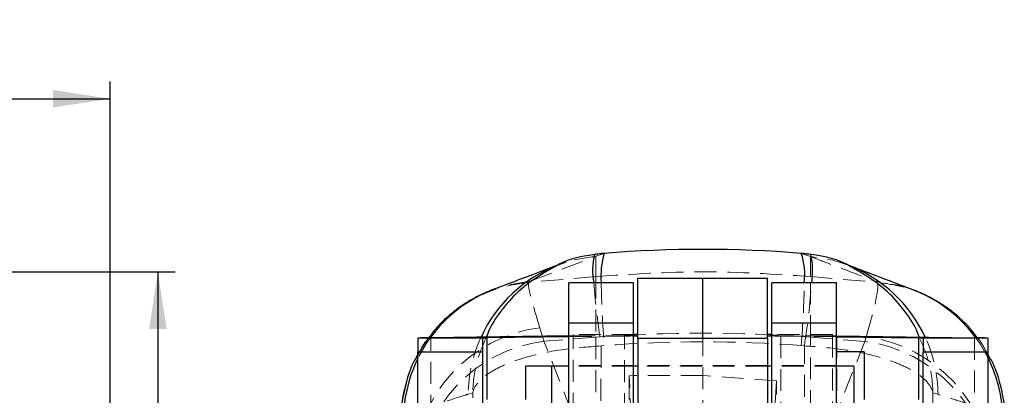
# Model space of a CAD drawing. Header units: millimetres. Extents: x 38 to 401, y 29 to 283.
# Tile 13 of 13: x 341 to 398, y 262 to 283. Entities that reach past the tile are written whole.
import ezdxf

# ---------------------------------------------------------------- set-up
doc = ezdxf.new("R2010")
doc.units = ezdxf.units.MM
doc.linetypes.add('HIDDEN', pattern=[1.905, 1.27, -0.635])
doc.layers.add('FORMATO', color=179, linetype='Continuous')
doc.styles.add('SLDTEXTSTYLE0', font='TXT', dxfattribs={"width": 0.75})
doc.dimstyles.new('SLDDIMSTYLE0', dxfattribs={"dimtxt": 3.5, "dimasz": 3.302, "dimexe": 0, "dimexo": 0.0625, "dimgap": 0.875, "dimtad": 1, "dimdec": 0, "dimrnd": 1e-09, "dimzin": 12, "dimdsep": 46, "dimtxsty": 'SLDTEXTSTYLE0', "dimsah": 1, "dimcen": 0.09, "dimadec": 0, "dimazin": 3, "dimtfac": 1, "dimtofl": 0, "dimtmove": 0, "dimatfit": 3, "dimfxl": 0, "dimfrac": 2, "dimtolj": 1, "dimtzin": 12, "dimarcsym": 0})
doc.dimstyles.new('SLDDIMSTYLE2', dxfattribs={"dimtxt": 3.5, "dimasz": 3.302, "dimexe": 0, "dimexo": 0.0625, "dimgap": 0.875, "dimtad": 1, "dimdec": 0, "dimrnd": 1e-09, "dimzin": 12, "dimdsep": 46, "dimtxsty": 'SLDTEXTSTYLE0', "dimsah": 1, "dimcen": 0.09, "dimadec": 0, "dimazin": 3, "dimtfac": 1, "dimtdec": 0, "dimtofl": 0, "dimtmove": 0, "dimatfit": 3, "dimfxl": 0, "dimfrac": 2, "dimtolj": 1, "dimtzin": 12, "dimarcsym": 0})

# ---------------------------------------------------------------- blocks, each defined once
blk = doc.blocks.new('_D')
at = {"layer": 'FORMATO'}
for p, q in [((82.952, 262.533), (82.952, 279.677)), ((346.325, 247.644), (346.325, 279.677)), ((82.952, 278.677), (346.325, 278.677))]:
    blk.add_line(p, q, dxfattribs=at)
for points in [[(82.952, 278.677), (86.254, 278.169), (86.254, 279.185)], [(346.325, 278.677), (343.023, 279.185), (343.023, 278.169)]]:
    blk.add_solid(points, dxfattribs=at)
at = {"layer": 'FORMATO', "insert": (187.567, 283.189), "char_height": 3.5, "attachment_point": 1, "style": 'SLDTEXTSTYLE0'}
blk.add_mtext('263', dxfattribs=at)
blk = doc.blocks.new('_D_5')
at = {"layer": 'FORMATO'}
for p, q in [((311.21, 268.659), (350.093, 268.659)), ((349.093, 268.659), (349.093, 196.046)), ((209.81, 196.046), (350.093, 196.046))]:
    blk.add_line(p, q, dxfattribs=at)
for points in [[(349.093, 268.659), (348.585, 265.357), (349.601, 265.357)], [(349.093, 196.046), (349.601, 199.348), (348.585, 199.348)]]:
    blk.add_solid(points, dxfattribs=at)
at = {"layer": 'FORMATO', "insert": (344.582, 219.58), "char_height": 3.5, "attachment_point": 1, "rotation": 90, "style": 'SLDTEXTSTYLE0'}
blk.add_mtext('73', dxfattribs=at)

msp = doc.modelspace()

# ---------------------------------------------------------------- linework, layer by layer
at = {"color": 7, "linetype": 'HIDDEN', "lineweight": 18}
for p, q in [((370.6939, 268.137), (374.4398, 269.5573)), ((374.9272, 269.7262), (374.3651, 269.6616)), ((374.4398, 269.5573), (374.9272, 269.7262)), ((374.4398, 269.5573), (374.4398, 268.3879)), ((386.333, 269.7294), (386.8924, 269.6655)), ((386.333, 269.7294), (386.86, 269.5465)), ((386.86, 268.3879), (386.86, 269.5465)), ((370.5411, 268.0469), (370.6939, 268.137)), ((370.5431, 268.0471), (370.5411, 268.0469)), ((374.4398, 268.3879), (370.5431, 268.0471)), ((374.4398, 268.3879), (374.4398, 264.8743)), ((386.86, 264.8743), (386.86, 268.3879)), ((386.86, 268.3879), (390.7457, 268.0481)), ((390.6104, 268.1197), (390.7498, 268.0477)), ((390.7498, 268.0477), (390.7457, 268.0481)), ((372.8801, 265.69), (376.6301, 265.69)), ((384.6301, 265.69), (388.3801, 265.69)), ((371.4382, 264.6425), (371.2018, 265.4257)), ((376.6301, 265.0394), (373.1301, 265.0394)), ((373.1301, 265.0392), (373.1301, 264.9642)), ((376.6301, 265.0392), (373.1301, 265.0392)), ((388.1301, 265.0394), (384.6301, 265.0394)), ((388.1301, 265.0392), (384.6301, 265.0392)), ((388.1301, 265.0392), (388.1301, 264.9642)), ((364.7158, 264.7752), (364.03, 263.6728)), ((364.9005, 248.8475), (364.9005, 264.847)), ((374.4398, 264.8743), (371.4382, 264.6425)), ((374.4398, 256.9925), (371.4382, 264.6425)), ((372.8622, 248.9567), (372.8622, 264.9562)), ((376.1098, 264.9414), (372.8801, 264.9562)), ((376.1098, 264.9414), (372.8801, 264.8971)), ((373.1301, 248.9647), (373.1301, 264.9642)), ((373.1301, 264.9642), (376.6301, 264.9642)), ((374.4398, 264.8743), (374.4398, 256.9925)), ((376.1098, 248.9419), (376.1098, 264.9414)), ((380.6301, 252.3475), (380.6301, 264.7956)), ((384.6301, 264.9642), (388.1301, 264.9642)), ((388.3801, 264.9562), (385.1505, 264.9414)), ((385.1505, 264.9414), (385.1505, 248.9419)), ((385.1505, 264.9414), (388.3801, 264.8971)), ((386.86, 264.8743), (390.0089, 264.6311)), ((386.86, 256.7257), (386.86, 264.8743)), ((390.0089, 264.6311), (386.86, 256.7257)), ((388.1301, 264.9642), (388.1301, 248.9647)), ((388.3981, 264.9562), (388.3981, 248.9567)), ((390.0885, 264.902), (390.0089, 264.6311)), ((396.3598, 264.847), (396.3598, 248.8475)), ((374.9272, 264.3925), (374.7499, 264.3733)), ((386.5095, 264.3765), (386.333, 264.3955)), ((376.6301, 263.2331), (372.8801, 263.2331)), ((376.6301, 263.2081), (372.8801, 263.2081)), ((380.6301, 263.2331), (376.8801, 263.2331)), ((384.3801, 263.2081), (376.8801, 263.2081)), ((384.3801, 263.2331), (380.6301, 263.2331)), ((388.3801, 263.2331), (384.6301, 263.2331)), ((388.3801, 263.2081), (384.6301, 263.2081)), ((376.3686, 246.0232), (376.3686, 262.6513)), ((376.7024, 256.2588), (376.3686, 262.6513)), ((384.8917, 262.3544), (384.555, 255.9319)), ((384.8917, 246.3205), (384.8917, 262.3544)), ((367.3142, 261.6604), (367.0516, 261.5797)), ((394.2484, 261.5723), (393.9501, 261.6638))]:
    msp.add_line(p, q, dxfattribs=at)
at = {"color": 7, "linetype": 'Continuous', "lineweight": 25}
for p, q in [((386.8987, 269.6599), (386.7598, 269.6795)), ((386.8987, 269.6599), (386.7598, 269.6795)), ((372.7032, 269.2243), (372.2439, 269.0498)), ((376.6301, 268.0331), (372.8801, 268.0331)), ((372.8801, 265.69), (372.8801, 268.0331)), ((376.6301, 265.69), (376.6301, 268.0331)), ((376.8801, 264.7956), (376.8801, 268.3026)), ((376.8801, 268.3026), (380.6301, 268.3026)), ((380.6301, 268.3026), (384.3801, 268.3026)), ((380.6301, 264.7956), (380.6301, 268.3026)), ((384.3801, 264.7956), (384.3801, 268.3026)), ((388.3801, 268.0331), (384.6301, 268.0331)), ((384.6301, 265.69), (384.6301, 268.0331)), ((388.3801, 265.69), (388.3801, 268.0331)), ((376.6301, 265.69), (372.8801, 265.69)), ((372.8801, 261.0542), (372.8801, 265.69)), ((376.6301, 261.0542), (376.6301, 265.69)), ((388.3801, 265.69), (384.6301, 265.69)), ((384.6301, 261.0542), (384.6301, 265.69)), ((388.3801, 261.0542), (388.3801, 265.69)), ((376.8801, 265.0394), (376.6301, 265.0394)), ((384.6301, 265.0394), (384.3801, 265.0394)), ((367.8801, 264.8242), (364.1301, 264.8242)), ((364.1301, 264.8242), (364.1301, 264.0329)), ((372.8622, 264.9562), (364.9005, 264.847)), ((364.9005, 264.847), (368.1481, 264.8321)), ((367.8801, 264.8242), (367.8801, 264.0329)), ((372.8801, 264.8971), (368.1481, 264.8321)), ((384.3801, 264.7956), (376.8801, 264.7956)), ((376.8801, 264.7956), (376.8801, 260.7956)), ((384.3801, 264.7956), (384.3801, 260.7956)), ((388.3801, 264.8971), (393.1122, 264.8321)), ((388.3981, 264.9562), (396.3598, 264.847)), ((393.1122, 264.8321), (396.3598, 264.847)), ((397.1301, 264.8242), (393.3801, 264.8242)), ((393.3801, 264.8242), (393.3801, 264.0329)), ((397.1301, 264.8242), (397.1301, 264.0329)), ((364.201, 263.9778), (364.0266, 263.6749)), ((364.1301, 264.0329), (367.8801, 264.0329)), ((364.1301, 248.0334), (364.1301, 264.0329)), ((367.8801, 264.0329), (367.8801, 248.0334)), ((389.9801, 264.0331), (388.3801, 264.0331)), ((389.9801, 264.0331), (389.9801, 261.271)), ((393.3801, 264.0329), (397.1301, 264.0329)), ((393.3801, 248.0334), (393.3801, 264.0329)), ((397.1301, 264.0329), (397.1301, 248.0334)), ((371.8801, 263.2081), (370.3801, 263.2081)), ((370.3801, 263.2081), (370.3801, 261.271)), ((372.8801, 263.2081), (371.8801, 263.2081)), ((371.8801, 263.2081), (371.8801, 260.7956)), ((376.8801, 263.2081), (376.6301, 263.2081)), ((384.6301, 263.2081), (384.3801, 263.2081)), ((389.3801, 263.2081), (388.3801, 263.2081)), ((389.3801, 263.2081), (389.3801, 260.7956))]:
    msp.add_line(p, q, dxfattribs=at)
at = {"color": 8, "linetype": 'Continuous', "lineweight": 25}
for p, q in [((376.8801, 265.0392), (376.6301, 265.0392)), ((384.6301, 265.0392), (384.3801, 265.0392)), ((368.1481, 261.271), (368.1481, 264.8321)), ((372.8801, 264.9562), (372.8622, 264.9562)), ((376.6301, 264.9642), (376.8801, 264.9642)), ((384.3801, 264.9642), (384.6301, 264.9642)), ((388.3981, 264.9562), (388.3801, 264.9562)), ((393.1122, 264.8321), (393.1122, 261.271))]:
    msp.add_line(p, q, dxfattribs=at)
at = {"color": 7, "linetype": 'HIDDEN', "lineweight": 18, "flags": 128}
for points in [[(374.4398, 269.5573), (373.136, 269.3368), (372.2413, 269.0524)], [(389.0627, 269.0399), (388.1635, 269.3261), (386.86, 269.5465)], [(370.6939, 268.137), (369.2528, 267.8802), (368.5363, 267.6476)], [(392.7728, 267.6286), (392.0506, 267.8632), (390.6104, 268.1197)], [(364.8601, 264.8464), (364.6197, 264.4976), (364.1301, 263.6341)], [(397.1301, 263.706), (396.6822, 264.4843), (396.4321, 264.846)]]:
    msp.add_lwpolyline(points, dxfattribs=at)
at = {"color": 8, "linetype": 'Continuous', "lineweight": 25}
for centre, radius, start, end in [((378.1237, 268.7408), 3.8697, 166.23548, 190.53774), ((379.1569, 268.4377), 4.4217, 163.05746, 185.24925), ((382.7474, 268.5086), 3.7878, 352.78854, 18.80227), ((382.4069, 268.7249), 4.5831, 351.31804, 11.84293), ((375.1352, 261.509), 8.0794, 110.98839, 155.28751), ((386.1647, 261.498), 8.0796, 24.7942, 68.98019), ((371.3855, 260.0955), 8.0717, 110.6701, 143.94279), ((389.9188, 260.0779), 8.072, 36.206, 69.29468), ((371.4232, 260.0714), 8.1167, 153.964, 173.0335), ((389.882, 260.0541), 8.1162, 7.08973, 26.74081)]:
    msp.add_arc(centre, radius, start, end, dxfattribs=at)
at = {"color": 7, "linetype": 'HIDDEN', "lineweight": 18}
for centre, radius, start, end in [((431.0134, 272.8483), 56.8983, 184.85463, 188.56612), ((429.8926, 268.8343), 55.1446, 180.83249, 184.62017), ((330.9548, 268.8394), 55.5563, 355.41206, 359.16851), ((329.8072, 272.8662), 57.3344, 351.484748, 355.164495), ((372.2552, 257.1494), 8.343, 97.25314, 178.13796), ((380.6499, 184.4426), 80.6711, 85.584969, 94.415031), ((372.4661, 256.3794), 8.3267, 97.09097, 176.7335), ((375.172, 261.4897), 8.121, 155.27282, 179.36502), ((372.8948, 268.3887), 3.4327, 269.45596, 273.93151), ((375.5799, 308.2536), 43.3154, 270.70084, 271.38926), ((385.6803, 308.2536), 43.3154, 268.61074, 269.29916), ((388.3655, 268.3887), 3.4327, 266.06849, 270.54404), ((388.9376, 256.3351), 8.3649, 3.07181, 82.64197), ((389.0107, 256.6039), 8.3678, 2.57151, 82.59967), ((386.1281, 261.4788), 8.1209, 0.65958, 24.80854)]:
    msp.add_arc(centre, radius, start, end, dxfattribs=at)
at = {"color": 7, "linetype": 'Continuous', "lineweight": 25}
for centre, radius, start, end in [((364.8068, 254.9789), 9.8685, 89.45591, 93.93162), ((368.1155, 261.4), 3.4322, 89.4557, 93.93178), ((376.6302, 267.3071), 2.3563, 269.99715, 276.08772), ((384.63, 267.3071), 2.3563, 263.91228, 270.00285), ((393.1448, 261.4), 3.4322, 86.06822, 90.5443), ((396.4535, 254.9789), 9.8685, 86.06838, 90.54409)]:
    msp.add_arc(centre, radius, start, end, dxfattribs=at)
msp.add_ellipse((380.6499, 197.3249), major_axis=(0, 72.6359), ratio=0.980961, start_param=6.2033411, end_param=6.3635876, dxfattribs=at)
at = {"color": 7, "linetype": 'HIDDEN', "lineweight": 18}
for centre, major_axis, ratio, start_param, end_param in [((380.6499, 197.3249), (71.253, 0), 0.9443096, 1.4909521, 1.6511986), ((380.6499, 256.7092), (71.253, 0), 0.0835455, 1.5710741, 1.6309191), ((380.6499, 256.7078), (71.2518, -5.0034), 0.0831384, 1.517068, 1.5769121)]:
    msp.add_ellipse(centre, major_axis=major_axis, ratio=ratio, start_param=start_param, end_param=end_param, dxfattribs=at)
at = {"color": 7, "linetype": 'Continuous', "lineweight": 25}
for points, knots in [([(374.3651, 269.6616), (373.5605, 269.534), (372.7462, 269.4049), (372.084, 268.9621), (372.0762, 268.9569)], [0, 0, 0, 0, 0.9882797, 1, 1, 1, 1]), ([(374.9191, 269.716), (374.8636, 269.7155), (374.6754, 269.7137), (374.4899, 269.6798), (374.3591, 269.6559)], [0, 0, 0, 0, 0.2950341, 1, 1, 1, 1]), ([(386.7598, 269.6795), (386.6758, 269.6942), (386.5372, 269.7186), (386.3966, 269.7191), (386.3411, 269.7193)], [0, 0, 0, 0, 0.6055184, 1, 1, 1, 1]), ([(389.2155, 268.9417), (389.1986, 268.9531), (388.5261, 269.4046), (387.6989, 269.5367), (386.8924, 269.6655)], [0, 0, 0, 0, 0.0250553, 1, 1, 1, 1]), ([(372.2439, 269.0534), (371.4597, 268.7543), (370.2397, 268.289), (368.986, 267.8173), (368.5381, 267.6487)], [0, 0, 0, 0, 0.6427159, 1, 1, 1, 1]), ([(389.0642, 269.0387), (388.9106, 269.0985), (388.7437, 269.1636), (388.5832, 269.2224), (388.5703, 269.2271)], [0, 0, 0, 0, 0.9196673, 1, 1, 1, 1]), ([(392.7742, 267.6283), (392.4647, 267.7452), (391.2101, 268.219), (389.9899, 268.6862), (389.0707, 269.0382)], [0, 0, 0, 0, 0.2467264, 1, 1, 1, 1]), ([(368.5077, 267.6382), (368.4549, 267.6191), (368.2613, 267.5493), (367.836, 267.3633), (367.235, 267.0529), (366.5608, 266.6277), (365.8506, 266.0629), (365.246, 265.4846), (364.9293, 265.0576), (364.8187, 264.9084)], [0, 0, 0, 0, 0.0602611, 0.2208263, 0.3780025, 0.5387504, 0.7124215, 0.8995315, 1, 1, 1, 1]), ([(395.5501, 265.9337), (395.5158, 265.9682), (395.2774, 266.208), (394.808, 266.5573), (394.1889, 266.9684), (393.622, 267.2724), (393.1546, 267.487), (392.9123, 267.5789), (392.8062, 267.6192)], [0, 0, 0, 0, 0.0361947, 0.2515864, 0.4536679, 0.6479442, 0.8459191, 1, 1, 1, 1]), ([(396.5246, 264.8432), (396.255, 265.1994), (395.9581, 265.5917), (395.5755, 265.8941), (395.5404, 265.9219)], [0, 0, 0, 0, 0.9080966, 1, 1, 1, 1]), ([(398.0834, 261.0558), (397.9976, 261.5023), (397.8258, 262.3962), (397.4462, 263.3984), (397.1187, 263.9052), (397.0385, 264.0292)], [0, 0, 0, 0, 0.429823, 0.8605492, 1, 1, 1, 1]), ([(364.03, 263.6728), (364.0252, 263.6652), (363.7792, 263.271), (363.4676, 262.3906), (363.2923, 261.5), (363.2048, 261.0558)], [0, 0, 0, 0, 0.0097579, 0.506121, 1, 1, 1, 1]), ([(363.4686, 262.2414), (363.3938, 261.9796), (363.2811, 261.5853), (363.2351, 261.189), (363.2196, 261.0558)], [0, 0, 0, 0, 0.6639098, 1, 1, 1, 1])]:
    msp.add_open_spline(points, degree=3, knots=knots, dxfattribs=at)
at = {"color": 7, "linetype": 'HIDDEN', "lineweight": 18}
for points, knots in [([(386.86, 269.5465), (387.2255, 269.4064), (388.464, 268.9319), (389.723, 268.4555), (390.6104, 268.1197)], [0, 0, 0, 0, 0.295086, 1, 1, 1, 1]), ([(374.4398, 268.3879), (376.5098, 268.5234), (380.6499, 268.7944), (384.79, 268.5234), (386.86, 268.3879)], [0, 0, 0, 0, 0.5, 1, 1, 1, 1]), ([(370.5411, 268.0469), (370.0883, 267.9848), (369.1825, 267.8606), (367.8898, 267.3889), (366.6836, 266.7323), (365.9938, 266.1368), (365.6499, 265.8398)], [0, 0, 0, 0, 0.2503542, 0.5007084, 0.7510624, 1, 1, 1, 1]), ([(371.2018, 265.4257), (371.0284, 265.9893), (370.6768, 267.1318), (370.532, 267.854), (370.5404, 268.0013), (370.5431, 268.0471)], [0, 0, 0, 0, 0.4014114, 0.8137054, 1, 1, 1, 1]), ([(390.7457, 268.0481), (390.7584, 267.9927), (390.7838, 267.8816), (390.7241, 267.3736), (390.5426, 266.4849), (390.2407, 265.4328), (390.0885, 264.902)], [0, 0, 0, 0, 0.1969324, 0.3953624, 0.6949566, 1, 1, 1, 1]), ([(395.5404, 265.9219), (395.2283, 266.1905), (394.57, 266.7569), (393.3997, 267.3901), (392.108, 267.8621), (391.2025, 267.9858), (390.7498, 268.0477)], [0, 0, 0, 0, 0.2311008, 0.4874002, 0.7437002, 1, 1, 1, 1]), ([(364.8187, 264.9084), (364.7066, 264.7726), (364.4705, 264.4864), (364.2938, 264.153), (364.201, 263.9778)], [0, 0, 0, 0, 0.474815, 1, 1, 1, 1]), ([(368.1114, 264.891), (367.9219, 264.4606), (367.4709, 263.4365), (367.3339, 262.3125), (367.3144, 261.6664), (367.3142, 261.6604)], [0, 0, 0, 0, 0.4179907, 0.9945797, 1, 1, 1, 1]), ([(393.9501, 261.6638), (393.9499, 261.6699), (393.9303, 262.3159), (393.7936, 263.4387), (393.3433, 264.4617), (393.1543, 264.891)], [0, 0, 0, 0, 0.00542619, 0.58262522, 1, 1, 1, 1]), ([(397.0385, 264.0292), (396.8957, 264.3056), (396.7468, 264.5936), (396.5333, 264.8335), (396.5246, 264.8432)], [0, 0, 0, 0, 0.9594947, 1, 1, 1, 1]), ([(374.7499, 264.3733), (373.9674, 264.315), (372.3794, 264.1967), (370.5561, 263.7878), (369.2693, 263.3415), (368.3327, 262.8803), (367.6121, 262.3183), (367.3649, 261.8855), (367.3147, 261.6625), (367.3142, 261.6604)], [0, 0, 0, 0, 0.2029403, 0.4118519, 0.5398722, 0.6679173, 0.8290141, 0.9984076, 1, 1, 1, 1]), ([(374.7499, 264.3733), (374.7293, 261.0273), (374.6882, 254.3305), (374.6335, 247.6338), (374.6061, 244.283)], [0, 0, 0, 0, 0.4996449, 1, 1, 1, 1]), ([(386.6555, 244.2804), (386.6276, 247.632), (386.5719, 254.3307), (386.5303, 261.0294), (386.5095, 264.3765)], [0, 0, 0, 0, 0.5003392, 1, 1, 1, 1]), ([(393.9501, 261.6638), (393.9496, 261.6659), (393.8995, 261.8889), (393.6526, 262.3217), (392.9325, 262.8835), (391.9962, 263.3447), (390.7097, 263.7909), (388.8847, 264.2002), (387.2943, 264.3182), (386.5095, 264.3765)], [0, 0, 0, 0, 0.0015914, 0.1708812, 0.3318798, 0.4598525, 0.5878002, 0.7965954, 1, 1, 1, 1]), ([(363.522, 262.4228), (363.5133, 262.4011), (363.4897, 262.342), (363.4768, 262.2804), (363.4686, 262.2414)], [0, 0, 0, 0, 0.3670711, 1, 1, 1, 1]), ([(367.0516, 261.5797), (366.9889, 261.5602), (365.7572, 261.1759), (364.5022, 260.7505), (363.311, 260.3468)], [0, 0, 0, 0, 0.0508465, 1, 1, 1, 1]), ([(367.2365, 248.0331), (367.2487, 249.9654), (367.2776, 254.5075), (367.3008, 259.0502), (367.3142, 261.6604)], [0, 0, 0, 0, 0.42539605, 1, 1, 1, 1]), ([(393.9501, 261.6638), (393.9636, 259.0527), (393.9872, 254.5089), (394.0165, 249.9655), (394.029, 248.0331)], [0, 0, 0, 0, 0.5746698, 1, 1, 1, 1]), ([(397.9933, 260.3371), (397.1072, 260.6387), (395.8503, 261.0665), (394.6134, 261.4571), (394.2484, 261.5723)], [0, 0, 0, 0, 0.7049425, 1, 1, 1, 1])]:
    msp.add_open_spline(points, degree=3, knots=knots, dxfattribs=at)
at = {"color": 8, "linetype": 'Continuous', "lineweight": 25}
for points, knots in [([(372.0762, 268.9569), (371.3742, 268.5533), (370.2439, 267.9035), (369.0545, 266.5612), (368.3842, 265.6314), (368.1619, 265.0282), (368.1114, 264.891)], [0, 0, 0, 0, 0.4122812, 0.6638124, 0.9235396, 1, 1, 1, 1]), ([(393.1543, 264.891), (393.1034, 265.0293), (392.8837, 265.6264), (392.2131, 266.5568), (391.0356, 267.8953), (389.9079, 268.5436), (389.2155, 268.9417)], [0, 0, 0, 0, 0.0774687, 0.3344042, 0.59129, 1, 1, 1, 1])]:
    msp.add_open_spline(points, degree=3, knots=knots, dxfattribs=at)

# ---------------------------------------------------------------- dimensions: what is measured, and where the dimension line sits
at = {"layer": 'FORMATO'}
dim = msp.add_linear_dim(base=(346.3254, 278.6768), p1=(82.9517, 261.5331), p2=(346.3254, 246.644), dimstyle='SLDDIMSTYLE0', dxfattribs=at)
dim.commit()
dim.dimension.update_dxf_attribs({"geometry": '_D', "text_midpoint": (191.4457, 278.6768), "dimtype": 160})
dim = msp.add_linear_dim(base=(349.0934, 196.0461), p1=(310.2102, 268.6589), p2=(208.8099, 196.0461), angle=90, dimstyle='SLDDIMSTYLE2', dxfattribs=at)
dim.commit()
dim.dimension.update_dxf_attribs({"geometry": '_D_5', "text_midpoint": (349.0934, 222.166), "dimtype": 160})

doc.saveas('drawing.dxf')
